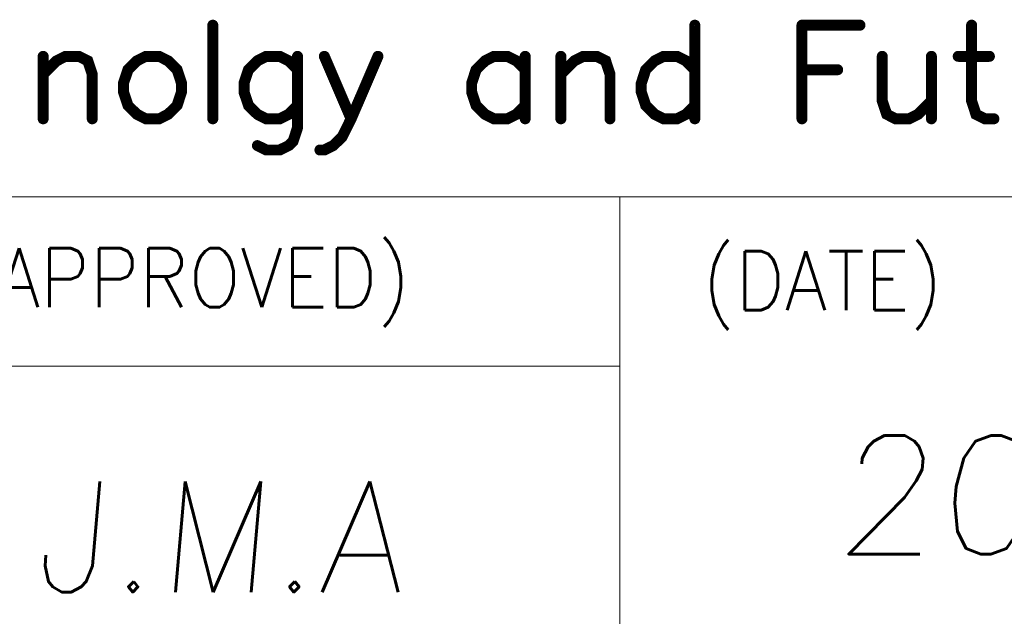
# Model space of a CAD drawing. Header units: millimetres. Extents: x 4497 to 13960, y 12291 to 16372.
# Tile 157 of 217: x 8847 to 8947, y 13036 to 13096. Entities that reach past the tile are written whole.
import ezdxf
from ezdxf.enums import TextEntityAlignment as Align

# ---------------------------------------------------------------- set-up
doc = ezdxf.new("R2010")
doc.units = ezdxf.units.MM
doc.header["$LTSCALE"] = 0.8
doc.layers.get('0').update_dxf_attribs({"linetype": 'CONTINUOUS', "lineweight": 0})
doc.layers.add('2', color=3, linetype='CONTINUOUS', lineweight=0)
doc.styles.add('GHS', font='romans', dxfattribs={"height": 2, "bigfont": 'whgtxt'})
doc.styles.get("Standard").update_dxf_attribs({"font": 'romans.shx', "width": 0.8, "oblique": 5, "bigfont": 'whgtxt.shx'})

# ---------------------------------------------------------------- blocks, each defined once
blk = doc.blocks.new('SMOOTH_0$064516')
at = {"const_width": 0.0323}
blk.add_lwpolyline([(-0.0161, 0, 1), (0.0161, 0, 1)], format="xyb", close=True, dxfattribs=at)
blk = doc.blocks.new('logo')
at = {"color": 7, "const_width": 0.859}
for points in [[(-3449.151, 5311.965), (-3449.151, 5304.641)], [(-3411.479, 5311.965), (-3411.479, 5304.641)], [(-3403.107, 5311.965), (-3398.573, 5311.965)], [(-3403.107, 5311.965), (-3403.107, 5304.641)], [(-3389.848, 5311.965), (-3389.848, 5306.032), (-3389.505, 5304.993), (-3388.801, 5304.641), (-3388.105, 5304.641)], [(-3462.409, 5308.127), (-3461.362, 5309.175), (-3460.666, 5309.527), (-3459.618, 5309.527), (-3458.923, 5309.175), (-3458.571, 5308.127), (-3458.571, 5304.641)], [(-3462.409, 5309.527), (-3462.409, 5304.641)], [(-3454.389, 5309.527), (-3455.084, 5309.175), (-3455.78, 5308.479), (-3456.132, 5307.431), (-3456.132, 5306.736), (-3455.78, 5305.688), (-3455.084, 5304.993), (-3454.389, 5304.641), (-3453.341, 5304.641), (-3452.646, 5304.993), (-3451.942, 5305.688), (-3451.598, 5306.736), (-3451.598, 5307.431), (-3451.942, 5308.479), (-3452.646, 5309.175), (-3453.341, 5309.527), (-3454.389, 5309.527)], [(-3442.53, 5308.479), (-3443.226, 5309.175), (-3443.921, 5309.527), (-3444.969, 5309.527), (-3445.664, 5309.175), (-3446.36, 5308.479), (-3446.712, 5307.431), (-3446.712, 5306.736), (-3446.36, 5305.688), (-3445.664, 5304.993), (-3444.969, 5304.641), (-3443.921, 5304.641), (-3443.226, 5304.993), (-3442.53, 5305.688)], [(-3442.53, 5309.527), (-3442.53, 5303.945), (-3442.874, 5302.897), (-3443.226, 5302.545), (-3443.921, 5302.202), (-3444.969, 5302.202), (-3445.664, 5302.545)], [(-3436.244, 5309.527), (-3438.34, 5304.641), (-3439.035, 5303.241), (-3439.739, 5302.545), (-3440.435, 5302.202), (-3440.778, 5302.202)], [(-3440.435, 5309.527), (-3438.34, 5304.641)], [(-3424.738, 5308.479), (-3425.433, 5309.175), (-3426.129, 5309.527), (-3427.176, 5309.527), (-3427.872, 5309.175), (-3428.576, 5308.479), (-3428.92, 5307.431), (-3428.92, 5306.736), (-3428.576, 5305.688), (-3427.872, 5304.993), (-3427.176, 5304.641), (-3426.129, 5304.641), (-3425.433, 5304.993), (-3424.738, 5305.688)], [(-3424.738, 5309.527), (-3424.738, 5304.641)], [(-3421.947, 5308.127), (-3420.899, 5309.175), (-3420.204, 5309.527), (-3419.156, 5309.527), (-3418.452, 5309.175), (-3418.109, 5308.127), (-3418.109, 5304.641)], [(-3421.947, 5309.527), (-3421.947, 5304.641)], [(-3411.479, 5308.479), (-3412.175, 5309.175), (-3412.87, 5309.527), (-3413.918, 5309.527), (-3414.622, 5309.175), (-3415.318, 5308.479), (-3415.661, 5307.431), (-3415.661, 5306.736), (-3415.318, 5305.688), (-3414.622, 5304.993), (-3413.918, 5304.641), (-3412.87, 5304.641), (-3412.175, 5304.993), (-3411.479, 5305.688)], [(-3396.83, 5309.527), (-3396.83, 5306.032), (-3396.478, 5304.993), (-3395.782, 5304.641), (-3394.734, 5304.641), (-3394.039, 5304.993), (-3392.991, 5306.032)], [(-3392.991, 5309.527), (-3392.991, 5304.641)], [(-3390.896, 5309.527), (-3388.457, 5309.527)], [(-3403.107, 5308.479), (-3400.316, 5308.479)]]:
    blk.add_lwpolyline(points, dxfattribs=at)
at = {"color": 7, "xscale": 13.31, "yscale": 13.31, "zscale": 13.31}
for p in [(-3449.151, 5311.965), (-3411.479, 5311.965), (-3403.107, 5311.965), (-3403.107, 5311.965), (-3398.573, 5311.965), (-3389.848, 5311.965), (-3462.409, 5309.527), (-3461.362, 5309.175), (-3460.666, 5309.527), (-3459.618, 5309.527), (-3458.923, 5309.175), (-3455.084, 5309.175), (-3454.389, 5309.527), (-3454.389, 5309.527), (-3453.341, 5309.527), (-3452.646, 5309.175), (-3445.664, 5309.175), (-3444.969, 5309.527), (-3443.921, 5309.527), (-3443.226, 5309.175), (-3442.53, 5309.527), (-3440.435, 5309.527), (-3436.244, 5309.527), (-3427.872, 5309.175), (-3427.176, 5309.527), (-3426.129, 5309.527), (-3425.433, 5309.175), (-3424.738, 5309.527), (-3421.947, 5309.527), (-3420.899, 5309.175), (-3420.204, 5309.527), (-3419.156, 5309.527), (-3418.452, 5309.175), (-3414.622, 5309.175), (-3413.918, 5309.527), (-3412.87, 5309.527), (-3412.175, 5309.175), (-3396.83, 5309.527), (-3392.991, 5309.527), (-3390.896, 5309.527), (-3388.457, 5309.527), (-3455.78, 5308.479), (-3451.942, 5308.479), (-3446.36, 5308.479), (-3442.53, 5308.479), (-3428.576, 5308.479), (-3424.738, 5308.479), (-3415.318, 5308.479), (-3411.479, 5308.479), (-3403.107, 5308.479), (-3400.316, 5308.479), (-3462.409, 5308.127), (-3458.571, 5308.127), (-3421.947, 5308.127), (-3418.109, 5308.127), (-3456.132, 5307.431), (-3451.598, 5307.431), (-3446.712, 5307.431), (-3428.92, 5307.431), (-3415.661, 5307.431), (-3456.132, 5306.736), (-3451.598, 5306.736), (-3446.712, 5306.736), (-3428.92, 5306.736), (-3415.661, 5306.736), (-3455.78, 5305.688), (-3451.942, 5305.688), (-3446.36, 5305.688), (-3442.53, 5305.688), (-3428.576, 5305.688), (-3424.738, 5305.688), (-3415.318, 5305.688), (-3411.479, 5305.688), (-3396.83, 5306.032), (-3392.991, 5306.032), (-3389.848, 5306.032), (-3462.409, 5304.641), (-3458.571, 5304.641), (-3455.084, 5304.993), (-3454.389, 5304.641), (-3453.341, 5304.641), (-3452.646, 5304.993), (-3449.151, 5304.641), (-3445.664, 5304.993), (-3444.969, 5304.641), (-3443.921, 5304.641), (-3443.226, 5304.993), (-3438.34, 5304.641), (-3438.34, 5304.641), (-3427.872, 5304.993), (-3427.176, 5304.641), (-3426.129, 5304.641), (-3425.433, 5304.993), (-3424.738, 5304.641), (-3421.947, 5304.641), (-3418.109, 5304.641), (-3414.622, 5304.993), (-3413.918, 5304.641), (-3412.87, 5304.641), (-3412.175, 5304.993), (-3411.479, 5304.641), (-3403.107, 5304.641), (-3396.478, 5304.993), (-3395.782, 5304.641), (-3394.734, 5304.641), (-3394.039, 5304.993), (-3392.991, 5304.641), (-3389.505, 5304.993), (-3388.801, 5304.641), (-3388.105, 5304.641), (-3442.53, 5303.945), (-3439.035, 5303.241), (-3445.664, 5302.545), (-3443.226, 5302.545), (-3442.874, 5302.897), (-3439.739, 5302.545), (-3444.969, 5302.202), (-3443.921, 5302.202), (-3440.778, 5302.202), (-3440.435, 5302.202)]:
    blk.add_blockref('SMOOTH_0$064516', p, dxfattribs=at)

msp = doc.modelspace()

# ---------------------------------------------------------------- linework, layer by layer
for p, q in [((8676.308, 13078.466), (9071.057, 13078.466)), ((8908.009, 12923.999), (8908.009, 13078.466)), ((8676.308, 13061.303), (8908.009, 13061.303))]:
    msp.add_line(p, q)

# ---------------------------------------------------------------- block references
at = {"xscale": 1.296000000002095, "yscale": 1.295999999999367, "zscale": 1.295999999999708}
msp.add_blockref('logo', (13336.884, 6211.566), dxfattribs=at)

# ---------------------------------------------------------------- texts
at = {"width": 0.933333}
for s, p in [('(APPROVED)', (8841.665, 13073.256)), ('(DATE)', (8916.363, 13072.964))]:
    msp.add_text(s, height=5.968, dxfattribs=at).set_placement(p, align=Align.TOP_LEFT)
at = {"layer": '2', "style": 'GHS', "oblique": 5}
for s, height, p in [('2015-09-17', 12, (8929.652, 13042.268)), ('J.M.A', 11.1958, (8848.602, 13038.416))]:
    msp.add_text(s, height=height, dxfattribs=at).set_placement(p)

doc.saveas('drawing.dxf')
